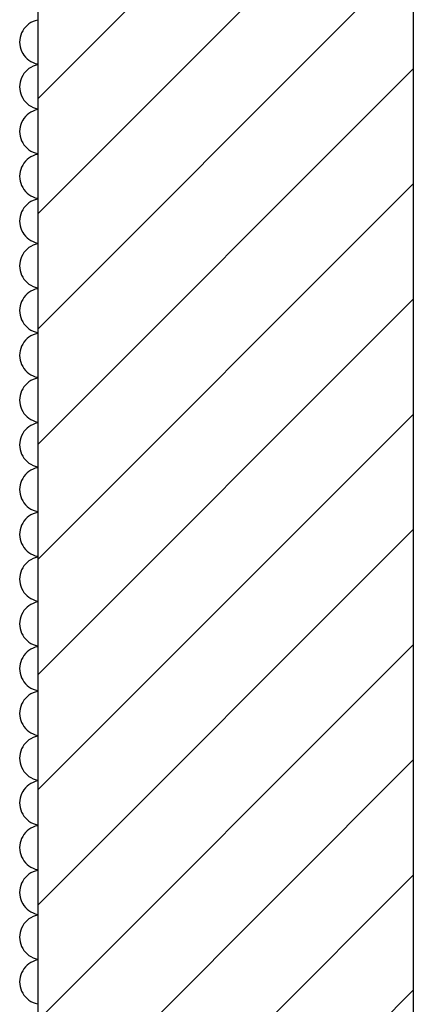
# Model space of a CAD drawing. Extents: x -73 to 359, y -4 to 85.
# Tile 27 of 149: x -32.593 to -32.279, y 36.929 to 37.714. Entities that reach past the tile are written whole.
import ezdxf

# ---------------------------------------------------------------- set-up
doc = ezdxf.new("R2010")
doc.units = 0
doc.header["$MEASUREMENT"] = 0
doc.layers.add('0._EG_7_0', color=7, linetype='Continuous')
doc.layers.add('0._EG_7_R_TR_AUSSENWAND', color=7, linetype='Continuous')

# ---------------------------------------------------------------- blocks, each defined once
blk = doc.blocks.new('*X5', base_point=(-79.15539, -34.50649))
at = {"layer": '0._EG_7_R_TR_AUSSENWAND', "linetype": 'Continuous', "ltscale": 1000}
for p, q in [((-32.58987, 37.70699), (-32.5909, 37.70541)), ((-32.58868, 37.70844), (-32.58987, 37.70699)), ((-32.58734, 37.70977), (-32.58868, 37.70844)), ((-32.58587, 37.71094), (-32.58734, 37.70977)), ((-32.58429, 37.71196), (-32.58587, 37.71094)), ((-32.58261, 37.7128), (-32.58429, 37.71196)), ((-32.58084, 37.71346), (-32.58261, 37.7128)), ((-32.57902, 37.71393), (-32.58084, 37.71346)), ((-32.57869, 37.71398), (-32.57902, 37.71393)), ((-32.59293, 37.70017), (-32.59323, 37.69831)), ((-32.59244, 37.70198), (-32.59293, 37.70017)), ((-32.59176, 37.70374), (-32.59244, 37.70198)), ((-32.5909, 37.70541), (-32.59176, 37.70374)), ((-32.59323, 37.69831), (-32.59333, 37.69643)), ((-32.59333, 37.69643), (-32.59323, 37.69455)), ((-32.59323, 37.69455), (-32.59293, 37.69269)), ((-32.59293, 37.69269), (-32.59244, 37.69087)), ((-32.59244, 37.69087), (-32.59176, 37.68912)), ((-32.59176, 37.68912), (-32.5909, 37.68744)), ((-32.5909, 37.68744), (-32.58987, 37.68587)), ((-32.58987, 37.68587), (-32.58868, 37.68441)), ((-32.58868, 37.68441), (-32.58734, 37.68309)), ((-32.58734, 37.68309), (-32.58587, 37.68191)), ((-32.58587, 37.67523), (-32.58734, 37.67405)), ((-32.58587, 37.68191), (-32.58429, 37.6809)), ((-32.58429, 37.67624), (-32.58587, 37.67523)), ((-32.58429, 37.6809), (-32.58261, 37.68006)), ((-32.58261, 37.67708), (-32.58429, 37.67624)), ((-32.58261, 37.68006), (-32.58084, 37.6794)), ((-32.58084, 37.67774), (-32.58261, 37.67708)), ((-32.58084, 37.6794), (-32.57902, 37.67893)), ((-32.57902, 37.67822), (-32.58084, 37.67774)), ((-32.57902, 37.67893), (-32.57869, 37.67888)), ((-32.57869, 37.67826), (-32.57902, 37.67822)), ((-32.59176, 37.66802), (-32.59244, 37.66627)), ((-32.5909, 37.6697), (-32.59176, 37.66802)), ((-32.58987, 37.67127), (-32.5909, 37.6697)), ((-32.58868, 37.67273), (-32.58987, 37.67127)), ((-32.58734, 37.67405), (-32.58868, 37.67273)), ((-32.59323, 37.66259), (-32.59333, 37.66071)), ((-32.59333, 37.66071), (-32.59323, 37.65883)), ((-32.59293, 37.66445), (-32.59323, 37.66259)), ((-32.59244, 37.66627), (-32.59293, 37.66445)), ((-32.59323, 37.65883), (-32.59293, 37.65698)), ((-32.59293, 37.65698), (-32.59244, 37.65516)), ((-32.59244, 37.65516), (-32.59176, 37.6534)), ((-32.59176, 37.6534), (-32.5909, 37.65173)), ((-32.5909, 37.65173), (-32.58987, 37.65016)), ((-32.58987, 37.65016), (-32.58868, 37.6487)), ((-32.58868, 37.6487), (-32.58734, 37.64737)), ((-32.58734, 37.64737), (-32.58587, 37.6462)), ((-32.58587, 37.6462), (-32.58429, 37.64519)), ((-32.58429, 37.64519), (-32.58261, 37.64434)), ((-32.58261, 37.64434), (-32.58084, 37.64368)), ((-32.58084, 37.64368), (-32.57902, 37.64321)), ((-32.58868, 37.63702), (-32.58987, 37.63556)), ((-32.58734, 37.63834), (-32.58868, 37.63702)), ((-32.58587, 37.63951), (-32.58734, 37.63834)), ((-32.58429, 37.64053), (-32.58587, 37.63951)), ((-32.58261, 37.64137), (-32.58429, 37.64053)), ((-32.58084, 37.64203), (-32.58261, 37.64137)), ((-32.57902, 37.6425), (-32.58084, 37.64203)), ((-32.57902, 37.64321), (-32.57869, 37.64316)), ((-32.57869, 37.64255), (-32.57902, 37.6425)), ((-32.59293, 37.62874), (-32.59323, 37.62688)), ((-32.59244, 37.63055), (-32.59293, 37.62874)), ((-32.59176, 37.63231), (-32.59244, 37.63055)), ((-32.5909, 37.63398), (-32.59176, 37.63231)), ((-32.58987, 37.63556), (-32.5909, 37.63398)), ((-32.59323, 37.62688), (-32.59333, 37.625)), ((-32.59333, 37.625), (-32.59323, 37.62312)), ((-32.59323, 37.62312), (-32.59293, 37.62126)), ((-32.59293, 37.62126), (-32.59244, 37.61945)), ((-32.59244, 37.61945), (-32.59176, 37.61769)), ((-32.59176, 37.61769), (-32.5909, 37.61602)), ((-32.5909, 37.61602), (-32.58987, 37.61444)), ((-32.58987, 37.61444), (-32.58868, 37.61298)), ((-32.58868, 37.61298), (-32.58734, 37.61166)), ((-32.58734, 37.61166), (-32.58587, 37.61049)), ((-32.58587, 37.61049), (-32.58429, 37.60947)), ((-32.58429, 37.60481), (-32.58587, 37.6038)), ((-32.58429, 37.60947), (-32.58261, 37.60863)), ((-32.58261, 37.60566), (-32.58429, 37.60481)), ((-32.58261, 37.60863), (-32.58084, 37.60797)), ((-32.58084, 37.60632), (-32.58261, 37.60566)), ((-32.58084, 37.60797), (-32.57902, 37.6075)), ((-32.57902, 37.60679), (-32.58084, 37.60632)), ((-32.57902, 37.6075), (-32.57869, 37.60745)), ((-32.57869, 37.60684), (-32.57902, 37.60679)), ((-32.59176, 37.5966), (-32.59244, 37.59484)), ((-32.5909, 37.59827), (-32.59176, 37.5966)), ((-32.58987, 37.59984), (-32.5909, 37.59827)), ((-32.58868, 37.6013), (-32.58987, 37.59984)), ((-32.58734, 37.60263), (-32.58868, 37.6013)), ((-32.58587, 37.6038), (-32.58734, 37.60263)), ((-32.59323, 37.59117), (-32.59333, 37.58929)), ((-32.59333, 37.58929), (-32.59323, 37.58741)), ((-32.59293, 37.59302), (-32.59323, 37.59117)), ((-32.59244, 37.59484), (-32.59293, 37.59302)), ((-32.59323, 37.58741), (-32.59293, 37.58555)), ((-32.59293, 37.58555), (-32.59244, 37.58373)), ((-32.59244, 37.58373), (-32.59176, 37.58198)), ((-32.59176, 37.58198), (-32.5909, 37.5803)), ((-32.5909, 37.5803), (-32.58987, 37.57873)), ((-32.58987, 37.57873), (-32.58868, 37.57727)), ((-32.58868, 37.57727), (-32.58734, 37.57595)), ((-32.58734, 37.57595), (-32.58587, 37.57477)), ((-32.58587, 37.57477), (-32.58429, 37.57376)), ((-32.58429, 37.57376), (-32.58261, 37.57292)), ((-32.58261, 37.57292), (-32.58084, 37.57226)), ((-32.58868, 37.56559), (-32.58987, 37.56413)), ((-32.58734, 37.56691), (-32.58868, 37.56559)), ((-32.58587, 37.56809), (-32.58734, 37.56691)), ((-32.58429, 37.5691), (-32.58587, 37.56809)), ((-32.58261, 37.56994), (-32.58429, 37.5691)), ((-32.58084, 37.5706), (-32.58261, 37.56994)), ((-32.58084, 37.57226), (-32.57902, 37.57178)), ((-32.57902, 37.57107), (-32.58084, 37.5706)), ((-32.57902, 37.57178), (-32.57869, 37.57174)), ((-32.57869, 37.57112), (-32.57902, 37.57107)), ((-32.59293, 37.55731), (-32.59323, 37.55545)), ((-32.59244, 37.55913), (-32.59293, 37.55731)), ((-32.59176, 37.56088), (-32.59244, 37.55913)), ((-32.5909, 37.56256), (-32.59176, 37.56088)), ((-32.58987, 37.56413), (-32.5909, 37.56256)), ((-32.59323, 37.55545), (-32.59333, 37.55357)), ((-32.59333, 37.55357), (-32.59323, 37.55169)), ((-32.59323, 37.55169), (-32.59293, 37.54983)), ((-32.59293, 37.54983), (-32.59244, 37.54802)), ((-32.59244, 37.54802), (-32.59176, 37.54626)), ((-32.59176, 37.54626), (-32.5909, 37.54459)), ((-32.5909, 37.54459), (-32.58987, 37.54301)), ((-32.58987, 37.54301), (-32.58868, 37.54156)), ((-32.58868, 37.54156), (-32.58734, 37.54023)), ((-32.58734, 37.54023), (-32.58587, 37.53906)), ((-32.58587, 37.53906), (-32.58429, 37.53804)), ((-32.58429, 37.53804), (-32.58261, 37.5372)), ((-32.58261, 37.53423), (-32.58429, 37.53339)), ((-32.58261, 37.5372), (-32.58084, 37.53654)), ((-32.58084, 37.53489), (-32.58261, 37.53423)), ((-32.58084, 37.53654), (-32.57902, 37.53607)), ((-32.57902, 37.53536), (-32.58084, 37.53489)), ((-32.57902, 37.53607), (-32.57869, 37.53602)), ((-32.57869, 37.53541), (-32.57902, 37.53536)), ((-32.5909, 37.52684), (-32.59176, 37.52517)), ((-32.58987, 37.52842), (-32.5909, 37.52684)), ((-32.58868, 37.52987), (-32.58987, 37.52842)), ((-32.58734, 37.5312), (-32.58868, 37.52987)), ((-32.58587, 37.53237), (-32.58734, 37.5312)), ((-32.58429, 37.53339), (-32.58587, 37.53237)), ((-32.59323, 37.51974), (-32.59333, 37.51786)), ((-32.59333, 37.51786), (-32.59323, 37.51598)), ((-32.59293, 37.5216), (-32.59323, 37.51974)), ((-32.59244, 37.52341), (-32.59293, 37.5216)), ((-32.59176, 37.52517), (-32.59244, 37.52341)), ((-32.59323, 37.51598), (-32.59293, 37.51412)), ((-32.59293, 37.51412), (-32.59244, 37.5123)), ((-32.59244, 37.5123), (-32.59176, 37.51055)), ((-32.59176, 37.51055), (-32.5909, 37.50887)), ((-32.5909, 37.50887), (-32.58987, 37.5073)), ((-32.58987, 37.5073), (-32.58868, 37.50584)), ((-32.58868, 37.50584), (-32.58734, 37.50452)), ((-32.58734, 37.50452), (-32.58587, 37.50334)), ((-32.58587, 37.50334), (-32.58429, 37.50233)), ((-32.58429, 37.50233), (-32.58261, 37.50149)), ((-32.58734, 37.49548), (-32.58868, 37.49416)), ((-32.58587, 37.49666), (-32.58734, 37.49548)), ((-32.58429, 37.49767), (-32.58587, 37.49666)), ((-32.58261, 37.49851), (-32.58429, 37.49767)), ((-32.58261, 37.50149), (-32.58084, 37.50083)), ((-32.58084, 37.49917), (-32.58261, 37.49851)), ((-32.58084, 37.50083), (-32.57902, 37.50036)), ((-32.57902, 37.49964), (-32.58084, 37.49917)), ((-32.57902, 37.50036), (-32.57869, 37.50031)), ((-32.57869, 37.49969), (-32.57902, 37.49964)), ((-32.59244, 37.4877), (-32.59293, 37.48588)), ((-32.59176, 37.48945), (-32.59244, 37.4877)), ((-32.5909, 37.49113), (-32.59176, 37.48945)), ((-32.58987, 37.4927), (-32.5909, 37.49113)), ((-32.58868, 37.49416), (-32.58987, 37.4927)), ((-32.59323, 37.48402), (-32.59333, 37.48214)), ((-32.59333, 37.48214), (-32.59323, 37.48026)), ((-32.59293, 37.48588), (-32.59323, 37.48402)), ((-32.59323, 37.48026), (-32.59293, 37.4784)), ((-32.59293, 37.4784), (-32.59244, 37.47659)), ((-32.59244, 37.47659), (-32.59176, 37.47483)), ((-32.59176, 37.47483), (-32.5909, 37.47316)), ((-32.5909, 37.47316), (-32.58987, 37.47158)), ((-32.58987, 37.47158), (-32.58868, 37.47013)), ((-32.58868, 37.47013), (-32.58734, 37.4688)), ((-32.58734, 37.4688), (-32.58587, 37.46763)), ((-32.58587, 37.46763), (-32.58429, 37.46661)), ((-32.58429, 37.46661), (-32.58261, 37.46577)), ((-32.58261, 37.46577), (-32.58084, 37.46511)), ((-32.58084, 37.46346), (-32.58261, 37.4628)), ((-32.58084, 37.46511), (-32.57902, 37.46464)), ((-32.57902, 37.46393), (-32.58084, 37.46346)), ((-32.57902, 37.46464), (-32.57869, 37.46459)), ((-32.57869, 37.46398), (-32.57902, 37.46393)), ((-32.5909, 37.45541), (-32.59176, 37.45374)), ((-32.58987, 37.45699), (-32.5909, 37.45541)), ((-32.58868, 37.45844), (-32.58987, 37.45699)), ((-32.58734, 37.45977), (-32.58868, 37.45844)), ((-32.58587, 37.46094), (-32.58734, 37.45977)), ((-32.58429, 37.46196), (-32.58587, 37.46094)), ((-32.58261, 37.4628), (-32.58429, 37.46196)), ((-32.59323, 37.44831), (-32.59333, 37.44643)), ((-32.59293, 37.45017), (-32.59323, 37.44831)), ((-32.59244, 37.45198), (-32.59293, 37.45017)), ((-32.59176, 37.45374), (-32.59244, 37.45198)), ((-32.59333, 37.44643), (-32.59323, 37.44455)), ((-32.59323, 37.44455), (-32.59293, 37.44269)), ((-32.59293, 37.44269), (-32.59244, 37.44087)), ((-32.59244, 37.44087), (-32.59176, 37.43912)), ((-32.59176, 37.43912), (-32.5909, 37.43744)), ((-32.5909, 37.43744), (-32.58987, 37.43587)), ((-32.58987, 37.43587), (-32.58868, 37.43441)), ((-32.58868, 37.43441), (-32.58734, 37.43309)), ((-32.58734, 37.43309), (-32.58587, 37.43191)), ((-32.58587, 37.43191), (-32.58429, 37.4309)), ((-32.58734, 37.42405), (-32.58868, 37.42273)), ((-32.58587, 37.42523), (-32.58734, 37.42405)), ((-32.58429, 37.42624), (-32.58587, 37.42523)), ((-32.58429, 37.4309), (-32.58261, 37.43006)), ((-32.58261, 37.42708), (-32.58429, 37.42624)), ((-32.58261, 37.43006), (-32.58084, 37.4294)), ((-32.58084, 37.42774), (-32.58261, 37.42708)), ((-32.58084, 37.4294), (-32.57902, 37.42893)), ((-32.57902, 37.42822), (-32.58084, 37.42774)), ((-32.57902, 37.42893), (-32.57869, 37.42888)), ((-32.57869, 37.42826), (-32.57902, 37.42822)), ((-32.59244, 37.41627), (-32.59293, 37.41445)), ((-32.59176, 37.41802), (-32.59244, 37.41627)), ((-32.5909, 37.4197), (-32.59176, 37.41802)), ((-32.58987, 37.42127), (-32.5909, 37.4197)), ((-32.58868, 37.42273), (-32.58987, 37.42127)), ((-32.59323, 37.41259), (-32.59333, 37.41071)), ((-32.59333, 37.41071), (-32.59323, 37.40883)), ((-32.59293, 37.41445), (-32.59323, 37.41259)), ((-32.59323, 37.40883), (-32.59293, 37.40698)), ((-32.59293, 37.40698), (-32.59244, 37.40516)), ((-32.59244, 37.40516), (-32.59176, 37.4034)), ((-32.59176, 37.4034), (-32.5909, 37.40173)), ((-32.5909, 37.40173), (-32.58987, 37.40016)), ((-32.58987, 37.40016), (-32.58868, 37.3987)), ((-32.58868, 37.3987), (-32.58734, 37.39737)), ((-32.58734, 37.39737), (-32.58587, 37.3962)), ((-32.58587, 37.3962), (-32.58429, 37.39519)), ((-32.58429, 37.39519), (-32.58261, 37.39434)), ((-32.58261, 37.39434), (-32.58084, 37.39368)), ((-32.58084, 37.39368), (-32.57902, 37.39321)), ((-32.57902, 37.3925), (-32.58084, 37.39203)), ((-32.57902, 37.39321), (-32.57869, 37.39316)), ((-32.57869, 37.39255), (-32.57902, 37.3925)), ((-32.58987, 37.38556), (-32.5909, 37.38398)), ((-32.58868, 37.38702), (-32.58987, 37.38556)), ((-32.58734, 37.38834), (-32.58868, 37.38702)), ((-32.58587, 37.38951), (-32.58734, 37.38834)), ((-32.58429, 37.39053), (-32.58587, 37.38951)), ((-32.58261, 37.39137), (-32.58429, 37.39053)), ((-32.58084, 37.39203), (-32.58261, 37.39137)), ((-32.59323, 37.37688), (-32.59333, 37.375)), ((-32.59293, 37.37874), (-32.59323, 37.37688)), ((-32.59244, 37.38055), (-32.59293, 37.37874)), ((-32.59176, 37.38231), (-32.59244, 37.38055)), ((-32.5909, 37.38398), (-32.59176, 37.38231)), ((-32.59333, 37.375), (-32.59323, 37.37312)), ((-32.59323, 37.37312), (-32.59293, 37.37126)), ((-32.59293, 37.37126), (-32.59244, 37.36945)), ((-32.59244, 37.36945), (-32.59176, 37.36769)), ((-32.59176, 37.36769), (-32.5909, 37.36602)), ((-32.5909, 37.36602), (-32.58987, 37.36444)), ((-32.58987, 37.36444), (-32.58868, 37.36298)), ((-32.58868, 37.36298), (-32.58734, 37.36166)), ((-32.58734, 37.36166), (-32.58587, 37.36049)), ((-32.58587, 37.3538), (-32.58734, 37.35263)), ((-32.58587, 37.36049), (-32.58429, 37.35947)), ((-32.58429, 37.35481), (-32.58587, 37.3538)), ((-32.58429, 37.35947), (-32.58261, 37.35863)), ((-32.58261, 37.35566), (-32.58429, 37.35481)), ((-32.58261, 37.35863), (-32.58084, 37.35797)), ((-32.58084, 37.35632), (-32.58261, 37.35566)), ((-32.58084, 37.35797), (-32.57902, 37.3575)), ((-32.57902, 37.35679), (-32.58084, 37.35632)), ((-32.57902, 37.3575), (-32.57869, 37.35745)), ((-32.57869, 37.35684), (-32.57902, 37.35679)), ((-32.59176, 37.3466), (-32.59244, 37.34484)), ((-32.5909, 37.34827), (-32.59176, 37.3466)), ((-32.58987, 37.34984), (-32.5909, 37.34827)), ((-32.58868, 37.3513), (-32.58987, 37.34984)), ((-32.58734, 37.35263), (-32.58868, 37.3513)), ((-32.59323, 37.34117), (-32.59333, 37.33929)), ((-32.59333, 37.33929), (-32.59323, 37.33741)), ((-32.59293, 37.34302), (-32.59323, 37.34117)), ((-32.59323, 37.33741), (-32.59293, 37.33555)), ((-32.59244, 37.34484), (-32.59293, 37.34302)), ((-32.59293, 37.33555), (-32.59244, 37.33373)), ((-32.59244, 37.33373), (-32.59176, 37.33198)), ((-32.59176, 37.33198), (-32.5909, 37.3303)), ((-32.5909, 37.3303), (-32.58987, 37.32873)), ((-32.58987, 37.32873), (-32.58868, 37.32727)), ((-32.58868, 37.32727), (-32.58734, 37.32595)), ((-32.58734, 37.32595), (-32.58587, 37.32477)), ((-32.58587, 37.32477), (-32.58429, 37.32376)), ((-32.58429, 37.32376), (-32.58261, 37.32292)), ((-32.58261, 37.32292), (-32.58084, 37.32226)), ((-32.58084, 37.32226), (-32.57902, 37.32178)), ((-32.57902, 37.32178), (-32.57869, 37.32174)), ((-32.58987, 37.31413), (-32.5909, 37.31256)), ((-32.58868, 37.31559), (-32.58987, 37.31413)), ((-32.58734, 37.31691), (-32.58868, 37.31559)), ((-32.58587, 37.31809), (-32.58734, 37.31691)), ((-32.58429, 37.3191), (-32.58587, 37.31809)), ((-32.58261, 37.31994), (-32.58429, 37.3191)), ((-32.58084, 37.3206), (-32.58261, 37.31994)), ((-32.57902, 37.32107), (-32.58084, 37.3206)), ((-32.57869, 37.32112), (-32.57902, 37.32107)), ((-32.59293, 37.30731), (-32.59323, 37.30545)), ((-32.59244, 37.30913), (-32.59293, 37.30731)), ((-32.59176, 37.31088), (-32.59244, 37.30913)), ((-32.5909, 37.31256), (-32.59176, 37.31088)), ((-32.59323, 37.30545), (-32.59333, 37.30357)), ((-32.59333, 37.30357), (-32.59323, 37.30169)), ((-32.59323, 37.30169), (-32.59293, 37.29983)), ((-32.59293, 37.29983), (-32.59244, 37.29802)), ((-32.59244, 37.29802), (-32.59176, 37.29626)), ((-32.59176, 37.29626), (-32.5909, 37.29459)), ((-32.5909, 37.29459), (-32.58987, 37.29301)), ((-32.58987, 37.29301), (-32.58868, 37.29156)), ((-32.58868, 37.29156), (-32.58734, 37.29023)), ((-32.58734, 37.29023), (-32.58587, 37.28906)), ((-32.58587, 37.28237), (-32.58734, 37.2812)), ((-32.58587, 37.28906), (-32.58429, 37.28804)), ((-32.58429, 37.28339), (-32.58587, 37.28237)), ((-32.58429, 37.28804), (-32.58261, 37.2872)), ((-32.58261, 37.28423), (-32.58429, 37.28339)), ((-32.58261, 37.2872), (-32.58084, 37.28654)), ((-32.58084, 37.28489), (-32.58261, 37.28423)), ((-32.58084, 37.28654), (-32.57902, 37.28607)), ((-32.57902, 37.28536), (-32.58084, 37.28489)), ((-32.57902, 37.28607), (-32.57869, 37.28602)), ((-32.57869, 37.28541), (-32.57902, 37.28536)), ((-32.59176, 37.27517), (-32.59244, 37.27341)), ((-32.5909, 37.27684), (-32.59176, 37.27517)), ((-32.58987, 37.27842), (-32.5909, 37.27684)), ((-32.58868, 37.27987), (-32.58987, 37.27842)), ((-32.58734, 37.2812), (-32.58868, 37.27987)), ((-32.59323, 37.26974), (-32.59333, 37.26786)), ((-32.59333, 37.26786), (-32.59323, 37.26598)), ((-32.59293, 37.2716), (-32.59323, 37.26974)), ((-32.59244, 37.27341), (-32.59293, 37.2716)), ((-32.59323, 37.26598), (-32.59293, 37.26412)), ((-32.59293, 37.26412), (-32.59244, 37.2623)), ((-32.59244, 37.2623), (-32.59176, 37.26055)), ((-32.59176, 37.26055), (-32.5909, 37.25887)), ((-32.5909, 37.25887), (-32.58987, 37.2573)), ((-32.58987, 37.2573), (-32.58868, 37.25584)), ((-32.58868, 37.25584), (-32.58734, 37.25452)), ((-32.58734, 37.25452), (-32.58587, 37.25334)), ((-32.58587, 37.25334), (-32.58429, 37.25233)), ((-32.58429, 37.25233), (-32.58261, 37.25149)), ((-32.58261, 37.25149), (-32.58084, 37.25083)), ((-32.58084, 37.25083), (-32.57902, 37.25036)), ((-32.58868, 37.24416), (-32.58987, 37.2427)), ((-32.58734, 37.24548), (-32.58868, 37.24416)), ((-32.58587, 37.24666), (-32.58734, 37.24548)), ((-32.58429, 37.24767), (-32.58587, 37.24666)), ((-32.58261, 37.24851), (-32.58429, 37.24767)), ((-32.58084, 37.24917), (-32.58261, 37.24851)), ((-32.57902, 37.24964), (-32.58084, 37.24917)), ((-32.57902, 37.25036), (-32.57869, 37.25031)), ((-32.57869, 37.24969), (-32.57902, 37.24964)), ((-32.59293, 37.23588), (-32.59323, 37.23402)), ((-32.59244, 37.2377), (-32.59293, 37.23588)), ((-32.59176, 37.23945), (-32.59244, 37.2377)), ((-32.5909, 37.24113), (-32.59176, 37.23945)), ((-32.58987, 37.2427), (-32.5909, 37.24113)), ((-32.59323, 37.23402), (-32.59333, 37.23214)), ((-32.59333, 37.23214), (-32.59323, 37.23026)), ((-32.59323, 37.23026), (-32.59293, 37.2284)), ((-32.59293, 37.2284), (-32.59244, 37.22659)), ((-32.59244, 37.22659), (-32.59176, 37.22483)), ((-32.59176, 37.22483), (-32.5909, 37.22316)), ((-32.5909, 37.22316), (-32.58987, 37.22158)), ((-32.58987, 37.22158), (-32.58868, 37.22013)), ((-32.58868, 37.22013), (-32.58734, 37.2188)), ((-32.58734, 37.2188), (-32.58587, 37.21763)), ((-32.58587, 37.21763), (-32.58429, 37.21661)), ((-32.58429, 37.21196), (-32.58587, 37.21094)), ((-32.58429, 37.21661), (-32.58261, 37.21577)), ((-32.58261, 37.2128), (-32.58429, 37.21196)), ((-32.58261, 37.21577), (-32.58084, 37.21511)), ((-32.58084, 37.21346), (-32.58261, 37.2128)), ((-32.58084, 37.21511), (-32.57902, 37.21464)), ((-32.57902, 37.21393), (-32.58084, 37.21346)), ((-32.57902, 37.21464), (-32.57869, 37.21459)), ((-32.57869, 37.21398), (-32.57902, 37.21393)), ((-32.59176, 37.20374), (-32.59244, 37.20198)), ((-32.5909, 37.20541), (-32.59176, 37.20374)), ((-32.58987, 37.20699), (-32.5909, 37.20541)), ((-32.58868, 37.20844), (-32.58987, 37.20699)), ((-32.58734, 37.20977), (-32.58868, 37.20844)), ((-32.58587, 37.21094), (-32.58734, 37.20977)), ((-32.59323, 37.19831), (-32.59333, 37.19643)), ((-32.59333, 37.19643), (-32.59323, 37.19455)), ((-32.59293, 37.20017), (-32.59323, 37.19831)), ((-32.59244, 37.20198), (-32.59293, 37.20017)), ((-32.59323, 37.19455), (-32.59293, 37.19269)), ((-32.59293, 37.19269), (-32.59244, 37.19087)), ((-32.59244, 37.19087), (-32.59176, 37.18912)), ((-32.59176, 37.18912), (-32.5909, 37.18744)), ((-32.5909, 37.18744), (-32.58987, 37.18587)), ((-32.58987, 37.18587), (-32.58868, 37.18441)), ((-32.58868, 37.18441), (-32.58734, 37.18309)), ((-32.58734, 37.18309), (-32.58587, 37.18191)), ((-32.58587, 37.18191), (-32.58429, 37.1809)), ((-32.58429, 37.1809), (-32.58261, 37.18006)), ((-32.58261, 37.18006), (-32.58084, 37.1794)), ((-32.58868, 37.17273), (-32.58987, 37.17127)), ((-32.58734, 37.17405), (-32.58868, 37.17273)), ((-32.58587, 37.17523), (-32.58734, 37.17405)), ((-32.58429, 37.17624), (-32.58587, 37.17523)), ((-32.58261, 37.17708), (-32.58429, 37.17624)), ((-32.58084, 37.17774), (-32.58261, 37.17708)), ((-32.58084, 37.1794), (-32.57902, 37.17893)), ((-32.57902, 37.17822), (-32.58084, 37.17774)), ((-32.57902, 37.17893), (-32.57869, 37.17888)), ((-32.57869, 37.17826), (-32.57902, 37.17822)), ((-32.59293, 37.16445), (-32.59323, 37.16259)), ((-32.59244, 37.16627), (-32.59293, 37.16445)), ((-32.59176, 37.16802), (-32.59244, 37.16627)), ((-32.5909, 37.1697), (-32.59176, 37.16802)), ((-32.58987, 37.17127), (-32.5909, 37.1697)), ((-32.59323, 37.16259), (-32.59333, 37.16071)), ((-32.59333, 37.16071), (-32.59323, 37.15883)), ((-32.59323, 37.15883), (-32.59293, 37.15698)), ((-32.59293, 37.15698), (-32.59244, 37.15516)), ((-32.59244, 37.15516), (-32.59176, 37.1534)), ((-32.59176, 37.1534), (-32.5909, 37.15173)), ((-32.5909, 37.15173), (-32.58987, 37.15016)), ((-32.58987, 37.15016), (-32.58868, 37.1487)), ((-32.58868, 37.1487), (-32.58734, 37.14737)), ((-32.58734, 37.14737), (-32.58587, 37.1462)), ((-32.58587, 37.1462), (-32.58429, 37.14519)), ((-32.58429, 37.14519), (-32.58261, 37.14434)), ((-32.58261, 37.14137), (-32.58429, 37.14053)), ((-32.58261, 37.14434), (-32.58084, 37.14368)), ((-32.58084, 37.14203), (-32.58261, 37.14137)), ((-32.58084, 37.14368), (-32.57902, 37.14321)), ((-32.57902, 37.1425), (-32.58084, 37.14203)), ((-32.57902, 37.14321), (-32.57869, 37.14316)), ((-32.57869, 37.14255), (-32.57902, 37.1425)), ((-32.5909, 37.13398), (-32.59176, 37.13231)), ((-32.58987, 37.13556), (-32.5909, 37.13398)), ((-32.58868, 37.13702), (-32.58987, 37.13556)), ((-32.58734, 37.13834), (-32.58868, 37.13702)), ((-32.58587, 37.13951), (-32.58734, 37.13834)), ((-32.58429, 37.14053), (-32.58587, 37.13951)), ((-32.59323, 37.12688), (-32.59333, 37.125)), ((-32.59333, 37.125), (-32.59323, 37.12312)), ((-32.59293, 37.12874), (-32.59323, 37.12688)), ((-32.59244, 37.13055), (-32.59293, 37.12874)), ((-32.59176, 37.13231), (-32.59244, 37.13055)), ((-32.59323, 37.12312), (-32.59293, 37.12126)), ((-32.59293, 37.12126), (-32.59244, 37.11945)), ((-32.59244, 37.11945), (-32.59176, 37.11769)), ((-32.59176, 37.11769), (-32.5909, 37.11602)), ((-32.5909, 37.11602), (-32.58987, 37.11444)), ((-32.58987, 37.11444), (-32.58868, 37.11298)), ((-32.58868, 37.11298), (-32.58734, 37.11166)), ((-32.58734, 37.11166), (-32.58587, 37.11049)), ((-32.58587, 37.11049), (-32.58429, 37.10947)), ((-32.58429, 37.10947), (-32.58261, 37.10863)), ((-32.58734, 37.10263), (-32.58868, 37.1013)), ((-32.58587, 37.1038), (-32.58734, 37.10263)), ((-32.58429, 37.10481), (-32.58587, 37.1038)), ((-32.58261, 37.10566), (-32.58429, 37.10481)), ((-32.58261, 37.10863), (-32.58084, 37.10797)), ((-32.58084, 37.10632), (-32.58261, 37.10566)), ((-32.58084, 37.10797), (-32.57902, 37.1075)), ((-32.57902, 37.10679), (-32.58084, 37.10632)), ((-32.57902, 37.1075), (-32.57869, 37.10745)), ((-32.57869, 37.10684), (-32.57902, 37.10679)), ((-32.59244, 37.09484), (-32.59293, 37.09302)), ((-32.59176, 37.0966), (-32.59244, 37.09484)), ((-32.5909, 37.09827), (-32.59176, 37.0966)), ((-32.58987, 37.09984), (-32.5909, 37.09827)), ((-32.58868, 37.1013), (-32.58987, 37.09984)), ((-32.59323, 37.09117), (-32.59333, 37.08929)), ((-32.59333, 37.08929), (-32.59323, 37.08741)), ((-32.59293, 37.09302), (-32.59323, 37.09117)), ((-32.59323, 37.08741), (-32.59293, 37.08555)), ((-32.59293, 37.08555), (-32.59244, 37.08373)), ((-32.59244, 37.08373), (-32.59176, 37.08198)), ((-32.59176, 37.08198), (-32.5909, 37.0803)), ((-32.5909, 37.0803), (-32.58987, 37.07873)), ((-32.58987, 37.07873), (-32.58868, 37.07727)), ((-32.58868, 37.07727), (-32.58734, 37.07595)), ((-32.58734, 37.07595), (-32.58587, 37.07477)), ((-32.58587, 37.07477), (-32.58429, 37.07376)), ((-32.58429, 37.07376), (-32.58261, 37.07292)), ((-32.58261, 37.07292), (-32.58084, 37.07226)), ((-32.58084, 37.0706), (-32.58261, 37.06994)), ((-32.58084, 37.07226), (-32.57902, 37.07178)), ((-32.57902, 37.07107), (-32.58084, 37.0706)), ((-32.57902, 37.07178), (-32.57869, 37.07174)), ((-32.57869, 37.07112), (-32.57902, 37.07107)), ((-32.5909, 37.06256), (-32.59176, 37.06088)), ((-32.58987, 37.06413), (-32.5909, 37.06256)), ((-32.58868, 37.06559), (-32.58987, 37.06413)), ((-32.58734, 37.06691), (-32.58868, 37.06559)), ((-32.58587, 37.06809), (-32.58734, 37.06691)), ((-32.58429, 37.0691), (-32.58587, 37.06809)), ((-32.58261, 37.06994), (-32.58429, 37.0691)), ((-32.59323, 37.05545), (-32.59333, 37.05357)), ((-32.59293, 37.05731), (-32.59323, 37.05545)), ((-32.59244, 37.05913), (-32.59293, 37.05731)), ((-32.59176, 37.06088), (-32.59244, 37.05913)), ((-32.59333, 37.05357), (-32.59323, 37.05169)), ((-32.59323, 37.05169), (-32.59293, 37.04983)), ((-32.59293, 37.04983), (-32.59244, 37.04802)), ((-32.59244, 37.04802), (-32.59176, 37.04626)), ((-32.59176, 37.04626), (-32.5909, 37.04459)), ((-32.5909, 37.04459), (-32.58987, 37.04301)), ((-32.58987, 37.04301), (-32.58868, 37.04156)), ((-32.58868, 37.04156), (-32.58734, 37.04023)), ((-32.58734, 37.04023), (-32.58587, 37.03906)), ((-32.58587, 37.03906), (-32.58429, 37.03804)), ((-32.58734, 37.0312), (-32.58868, 37.02987)), ((-32.58587, 37.03237), (-32.58734, 37.0312)), ((-32.58429, 37.03339), (-32.58587, 37.03237)), ((-32.58429, 37.03804), (-32.58261, 37.0372)), ((-32.58261, 37.03423), (-32.58429, 37.03339)), ((-32.58261, 37.0372), (-32.58084, 37.03654)), ((-32.58084, 37.03489), (-32.58261, 37.03423)), ((-32.58084, 37.03654), (-32.57902, 37.03607)), ((-32.57902, 37.03536), (-32.58084, 37.03489)), ((-32.57902, 37.03607), (-32.57869, 37.03602)), ((-32.57869, 37.03541), (-32.57902, 37.03536)), ((-32.59244, 37.02341), (-32.59293, 37.0216)), ((-32.59176, 37.02517), (-32.59244, 37.02341)), ((-32.5909, 37.02684), (-32.59176, 37.02517)), ((-32.58987, 37.02842), (-32.5909, 37.02684)), ((-32.58868, 37.02987), (-32.58987, 37.02842)), ((-32.59323, 37.01974), (-32.59333, 37.01786)), ((-32.59333, 37.01786), (-32.59323, 37.01598)), ((-32.59293, 37.0216), (-32.59323, 37.01974)), ((-32.59323, 37.01598), (-32.59293, 37.01412)), ((-32.59293, 37.01412), (-32.59244, 37.0123)), ((-32.59244, 37.0123), (-32.59176, 37.01055)), ((-32.59176, 37.01055), (-32.5909, 37.00887)), ((-32.5909, 37.00887), (-32.58987, 37.0073)), ((-32.58987, 37.0073), (-32.58868, 37.00584)), ((-32.58868, 37.00584), (-32.58734, 37.00452)), ((-32.58734, 37.00452), (-32.58587, 37.00334)), ((-32.58587, 37.00334), (-32.58429, 37.00233)), ((-32.58429, 37.00233), (-32.58261, 37.00149)), ((-32.58261, 37.00149), (-32.58084, 37.00083)), ((-32.58084, 37.00083), (-32.57902, 37.00036)), ((-32.57902, 36.99964), (-32.58084, 36.99917)), ((-32.57902, 37.00036), (-32.57869, 37.00031)), ((-32.57869, 36.99969), (-32.57902, 36.99964)), ((-32.58987, 36.9927), (-32.5909, 36.99113)), ((-32.58868, 36.99416), (-32.58987, 36.9927)), ((-32.58734, 36.99548), (-32.58868, 36.99416)), ((-32.58587, 36.99666), (-32.58734, 36.99548)), ((-32.58429, 36.99767), (-32.58587, 36.99666)), ((-32.58261, 36.99851), (-32.58429, 36.99767)), ((-32.58084, 36.99917), (-32.58261, 36.99851)), ((-32.59323, 36.98402), (-32.59333, 36.98214)), ((-32.59293, 36.98588), (-32.59323, 36.98402)), ((-32.59244, 36.9877), (-32.59293, 36.98588)), ((-32.59176, 36.98945), (-32.59244, 36.9877)), ((-32.5909, 36.99113), (-32.59176, 36.98945)), ((-32.59333, 36.98214), (-32.59323, 36.98026)), ((-32.59323, 36.98026), (-32.59293, 36.9784)), ((-32.59293, 36.9784), (-32.59244, 36.97659)), ((-32.59244, 36.97659), (-32.59176, 36.97483)), ((-32.59176, 36.97483), (-32.5909, 36.97316)), ((-32.5909, 36.97316), (-32.58987, 36.97158)), ((-32.58987, 36.97158), (-32.58868, 36.97013)), ((-32.58868, 36.97013), (-32.58734, 36.9688)), ((-32.58734, 36.9688), (-32.58587, 36.96763)), ((-32.58587, 36.96094), (-32.58734, 36.95977)), ((-32.58587, 36.96763), (-32.58429, 36.96661)), ((-32.58429, 36.96196), (-32.58587, 36.96094)), ((-32.58429, 36.96661), (-32.58261, 36.96577)), ((-32.58261, 36.9628), (-32.58429, 36.96196)), ((-32.58261, 36.96577), (-32.58084, 36.96511)), ((-32.58084, 36.96346), (-32.58261, 36.9628)), ((-32.58084, 36.96511), (-32.57902, 36.96464)), ((-32.57902, 36.96393), (-32.58084, 36.96346)), ((-32.57902, 36.96464), (-32.57869, 36.96459)), ((-32.57869, 36.96398), (-32.57902, 36.96393)), ((-32.59176, 36.95374), (-32.59244, 36.95198)), ((-32.5909, 36.95541), (-32.59176, 36.95374)), ((-32.58987, 36.95699), (-32.5909, 36.95541)), ((-32.58868, 36.95844), (-32.58987, 36.95699)), ((-32.58734, 36.95977), (-32.58868, 36.95844)), ((-32.59323, 36.94831), (-32.59333, 36.94643)), ((-32.59333, 36.94643), (-32.59323, 36.94455)), ((-32.59293, 36.95017), (-32.59323, 36.94831)), ((-32.59323, 36.94455), (-32.59293, 36.94269)), ((-32.59244, 36.95198), (-32.59293, 36.95017)), ((-32.59293, 36.94269), (-32.59244, 36.94087)), ((-32.59244, 36.94087), (-32.59176, 36.93912)), ((-32.59176, 36.93912), (-32.5909, 36.93744)), ((-32.5909, 36.93744), (-32.58987, 36.93587)), ((-32.58987, 36.93587), (-32.58868, 36.93441)), ((-32.58868, 36.93441), (-32.58734, 36.93309)), ((-32.58734, 36.93309), (-32.58587, 36.93191)), ((-32.58587, 36.93191), (-32.58429, 36.9309)), ((-32.58429, 36.9309), (-32.58261, 36.93006)), ((-32.58261, 36.93006), (-32.58084, 36.9294)), ((-32.58084, 36.9294), (-32.57902, 36.92893)), ((-32.57902, 36.92893), (-32.57869, 36.92888))]:
    blk.add_line(p, q, dxfattribs=at)

msp = doc.modelspace()

# ---------------------------------------------------------------- hatches: boundary and pattern name
at = {"layer": '0._EG_7_R_TR_AUSSENWAND', "linetype": 'Continuous', "ltscale": 1000}
h = msp.add_hatch(dxfattribs=at)
h.set_pattern_fill('MW_Kalksandstein_0007', color=256, style=0, pattern_type=2)
h.set_pattern_definition([(45, (0, 0), (-0.04596194, 0.04596194), [])])
h.paths.add_polyline_path([(-32.57869, 41.495), (-32.57869, 32.765), (-32.27869, 33.065), (-32.27869, 41.195)], flags=0)

# ---------------------------------------------------------------- linework, layer by layer
for p, q in [((-32.57869, 41.495), (-32.57869, 32.765)), ((-32.27869, 33.065), (-32.27869, 41.195))]:
    msp.add_line(p, q, dxfattribs=at)

# ---------------------------------------------------------------- block references
at = {"layer": '0._EG_7_0', "linetype": 'Continuous', "ltscale": 1000}
msp.add_blockref('*X5', (-79.15539, -34.50649), dxfattribs=at)

doc.saveas('drawing.dxf')
